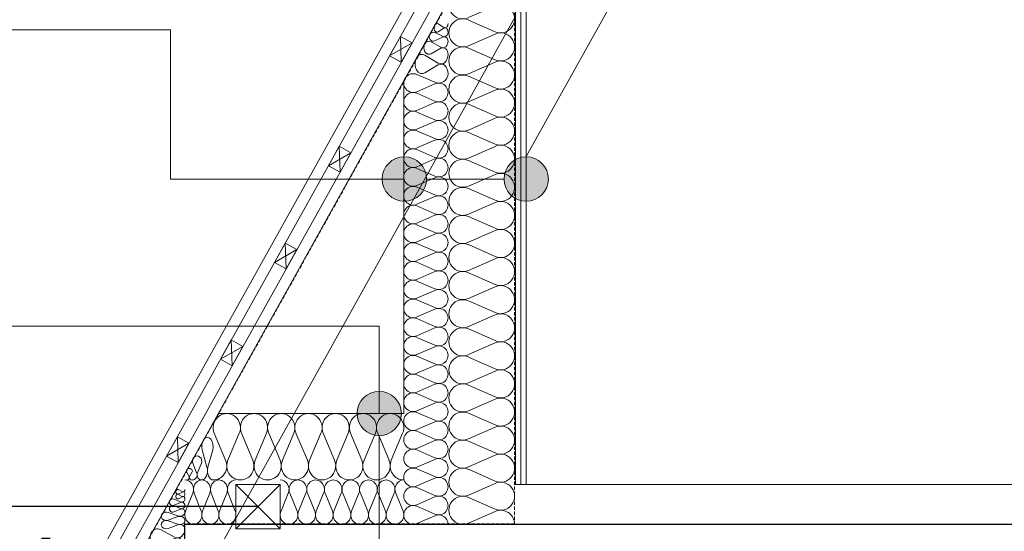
# Model space of a CAD drawing. Extents: x -613240 to -325500, y -25863 to 152403.
# Tile 82 of 254: x -390695 to -388474, y -6125 to -4971. Entities that reach past the tile are written whole.
import ezdxf

# ---------------------------------------------------------------- set-up
doc = ezdxf.new("R2010")
doc.units = 0
doc.header["$MEASUREMENT"] = 0
doc.linetypes.add('HIDDEN', pattern=[11.25, 7.5, -3.75])
for name, color, linetype, lineweight in [('ARCH dach_Nr_Pióra__5', 7, 'Continuous', 13), ('Arch dachowki_Nr_Pióra__21', 7, 'Continuous', 9), ('Arch dachy_Nr_Pióra__5', 7, 'Continuous', 13), ('Arch konstrukcja dachu_Nr_Pióra__21_Nr_Pióra__21', 7, 'Continuous', 9), ('Arch opisy_Nr_Pióra__21', 7, 'Continuous', 9), ('Arch stropy_Nr_Pióra__21', 7, 'Continuous', 9), ('INWENT KONST. DREWNIANA_Nr_Pióra__21', 7, 'Continuous', 9), ('INWENT OPISY_Nr_Pióra__21', 7, 'Continuous', 9), ('INWENT WYMIARY_Nr_Pióra__21', 7, 'Continuous', 9), ('INWENT.ŚCIANY_Nr_Pióra__1', 7, 'Continuous', 25), ('Istniejące schody_Nr_Pióra__1', 7, 'Continuous', 25), ('Istniejące schody_Nr_Pióra__21', 7, 'Continuous', 9)]:
    doc.layers.add(name, color=color, linetype=linetype, lineweight=lineweight)
for name, color, linetype in [('Arch ocieplenie', 7, 'Continuous'), ('Arch opisy', 7, 'Continuous'), ('Inwent Izolacje', 7, 'Continuous'), ('INWENT WYMIARY', 7, 'Continuous')]:
    doc.layers.add(name, color=color, linetype=linetype)
for name, color, linetype, lineweight, true_color in [('Arch ocieplenie_Nr_Pióra__4', 7, 'Continuous', 13, 0x029e21), ('Arch ocieplenie_Nr_Pióra__44', 7, 'Continuous', 13, 0x029e21), ('Arch wykończenie_Nr_Pióra__4', 7, 'Continuous', 13, 0x029e21), ('Inwent Izolacje_Nr_Pióra__44', 7, 'Continuous', 13, 0x029e21)]:
    doc.layers.add(name, color=color, linetype=linetype, lineweight=lineweight, true_color=true_color)
doc.styles.add('GENERATED_STYLE_1', font='txt')
doc.dimstyles.new('GENERATED_STYLE__8', dxfattribs={"dimtxt": 0.18, "dimasz": 182.4, "dimexe": 0.18, "dimexo": 0.0625, "dimgap": 0.09, "dimtad": 0, "dimtih": 1, "dimtoh": 1, "dimdec": 4, "dimzin": 0, "dimdsep": 46, "dimcen": 0.09, "dimadec": 0, "dimazin": 0, "dimtfac": 1, "dimtdec": 4, "dimtmove": 0, "dimatfit": 3, "dimldrblk": 'ARROWHEAD_5', "dimfxl": 0, "dimtolj": 1, "dimtzin": 0, "dimarcsym": 0})

# ---------------------------------------------------------------- blocks, each defined once
blk = doc.blocks.new('Izolacja cieplna 14_39', base_point=(-390322.2, -6160.8))
at = {"layer": 'Arch ocieplenie_Nr_Pióra__4', "linetype": 'Continuous'}
for p, q in [((-390345.7, -6138.5), (-390377.6, -6121.3)), ((-390377.6, -6159.1), (-390345.7, -6141.9))]:
    blk.add_line(p, q, dxfattribs=at)
for centre, start_param, end_param in [((-390384.3, -6140.2), 5.870392, 9.837571), ((-390339, -6119.6), 2.7288, 4.712389), ((-390339, -6160.8), 4.712389, 6.695979)]:
    blk.add_ellipse(centre, major_axis=(0, 20.6), ratio=0.813165, start_param=start_param, end_param=end_param, dxfattribs=at)
blk = doc.blocks.new('Izolacja cieplna 14_42', base_point=(-390258.5, -6009.6))
at = {"layer": 'Arch ocieplenie_Nr_Pióra__4', "linetype": 'Continuous'}
for p, q in [((-390272.5, -5980.8), (-390283.1, -5941.8)), ((-390259.6, -5941.8), (-390270.3, -5980.8))]:
    blk.add_line(p, q, dxfattribs=at)
for centre, start_param, end_param in [((-390271.4, -5933.6), 1.158003, 5.125183), ((-390284.2, -5989.1), 6.283185, 8.266774), ((-390258.5, -5989.1), 4.299596, 6.283185)]:
    blk.add_ellipse(centre, major_axis=(0, -20.5), ratio=0.624805, start_param=start_param, end_param=end_param, dxfattribs=at)
blk = doc.blocks.new('Izolacja cieplna 14_43', base_point=(-390284.2, -6009.6))
at = {"layer": 'Arch ocieplenie_Nr_Pióra__4', "linetype": 'Continuous'}
for p, q in [((-390295.8, -5993.5), (-390304.6, -5971.5)), ((-390285.1, -5971.5), (-390294, -5993.5))]:
    blk.add_line(p, q, dxfattribs=at)
for centre, start_param, end_param in [((-390294.9, -5966.9), 1.158003, 5.125183), ((-390305.5, -5998.1), 6.283185, 8.266774), ((-390284.2, -5998.1), 4.299596, 6.283185)]:
    blk.add_ellipse(centre, major_axis=(0, -11.5), ratio=0.923504, start_param=start_param, end_param=end_param, dxfattribs=at)
blk = doc.blocks.new('Izolacja cieplna 14_60', base_point=(-390305.5, -6009.6))
at = {"layer": 'Arch ocieplenie_Nr_Pióra__4', "linetype": 'Continuous'}
for p, q in [((-390313, -6001.9), (-390318.7, -5991.4)), ((-390306.1, -5991.4), (-390311.8, -6001.9))]:
    blk.add_line(p, q, dxfattribs=at)
for centre, start_param, end_param in [((-390312.4, -5989.2), 2.728799, 6.695979), ((-390319.3, -6004.1), 1.570796, 3.554385), ((-390305.5, -6004.1), 5.870392, 7.853982)]:
    blk.add_ellipse(centre, major_axis=(-6.89, 0), ratio=0.801268, start_param=start_param, end_param=end_param, dxfattribs=at)
blk = doc.blocks.new('Izolacja cieplna 14_68', base_point=(-390258.5, -6009.6))
at = {"layer": 'Arch ocieplenie_Nr_Pióra__4', "linetype": 'Continuous'}
for p, q in [((-390256, -5904.3), (-390230.4, -5964.9)), ((-390225.2, -5964.9), (-390199.7, -5904.3)), ((-390194.5, -5904.3), (-390169, -5964.9)), ((-390163.8, -5964.9), (-390138.3, -5904.3)), ((-390133.1, -5904.3), (-390107.5, -5964.9)), ((-390102.4, -5964.9), (-390076.8, -5904.3)), ((-390071.7, -5904.3), (-390046.1, -5964.9)), ((-390041, -5964.9), (-390015.4, -5904.3)), ((-390010.2, -5904.3), (-389984.7, -5964.9)), ((-389979.5, -5964.9), (-389954, -5904.3)), ((-389948.8, -5904.3), (-389923.3, -5964.9)), ((-389918.1, -5964.9), (-389892.5, -5904.3)), ((-389887.4, -5904.3), (-389861.8, -5964.9)), ((-389856.7, -5964.9), (-389831.1, -5904.3))]:
    blk.add_line(p, q, dxfattribs=at)
for centre, start_param, end_param in [((-390227.8, -5891.5), 4.299595, 8.266775), ((-390166.4, -5891.5), 4.299595, 8.266775), ((-390105, -5891.5), 4.299595, 8.266775), ((-390043.5, -5891.5), 4.299595, 8.266775), ((-389982.1, -5891.5), 4.299595, 8.266775), ((-389920.7, -5891.5), 4.299595, 8.266775), ((-389859.2, -5891.5), 4.299595, 8.266775), ((-390258.5, -5977.7), 3.141593, 5.125182), ((-390197.1, -5977.7), 1.158004, 5.125183), ((-390135.7, -5977.7), 1.158004, 5.125183), ((-390074.2, -5977.7), 1.158004, 5.125183), ((-390012.8, -5977.7), 1.158004, 5.125183), ((-389951.4, -5977.7), 1.158004, 5.125183), ((-389890, -5977.7), 1.158004, 5.125183), ((-389828.5, -5977.7), 1.158004, 3.141593)]:
    blk.add_ellipse(centre, major_axis=(0, 31.9), ratio=0.962807, start_param=start_param, end_param=end_param, dxfattribs=at)
blk = doc.blocks.new('Izolacja cieplna 14_69', base_point=(-390107.2, -6009.6))
at = {"layer": 'Arch ocieplenie_Nr_Pióra__4', "linetype": 'Continuous'}
for p, q in [((-390105.5, -6079.8), (-390089, -6039.4)), ((-390085.6, -6039.4), (-390069.1, -6079.8)), ((-390065.7, -6079.8), (-390049.2, -6039.4)), ((-390045.8, -6039.4), (-390029.3, -6079.8)), ((-390025.9, -6079.8), (-390009.4, -6039.4)), ((-390006, -6039.4), (-389989.4, -6079.8)), ((-389986.1, -6079.8), (-389969.5, -6039.4)), ((-389966.2, -6039.4), (-389949.6, -6079.8)), ((-389946.3, -6079.8), (-389929.7, -6039.4)), ((-389926.4, -6039.4), (-389909.8, -6079.8)), ((-389906.5, -6079.8), (-389889.9, -6039.4)), ((-389886.6, -6039.4), (-389870, -6079.8)), ((-389866.7, -6079.8), (-389850.1, -6039.4)), ((-389846.8, -6039.4), (-389830.2, -6079.8))]:
    blk.add_line(p, q, dxfattribs=at)
for centre, start_param, end_param in [((-390107.2, -6030.9), 4.299596, 6.283185), ((-390067.4, -6030.9), 4.299595, 8.266774), ((-390027.6, -6030.9), 4.299595, 8.266774), ((-389987.8, -6030.9), 4.299595, 8.266774), ((-389948, -6030.9), 4.299595, 8.266774), ((-389908.2, -6030.9), 4.299595, 8.266774), ((-389868.3, -6030.9), 4.299595, 8.266774), ((-389828.5, -6030.9), 0, 1.983589), ((-390087.3, -6088.3), 1.158003, 5.125183), ((-390047.5, -6088.3), 1.158003, 5.125183), ((-390007.7, -6088.3), 1.158003, 5.125183), ((-389967.9, -6088.3), 1.158003, 5.125183), ((-389928.1, -6088.3), 1.158003, 5.125183), ((-389888.2, -6088.3), 1.158003, 5.125183), ((-389848.4, -6088.3), 1.158003, 5.125183)]:
    blk.add_ellipse(centre, major_axis=(0, 21.3), ratio=0.935941, start_param=start_param, end_param=end_param, dxfattribs=at)
blk = doc.blocks.new('Izolacja cieplna 14_70', base_point=(-389728.5, -6109.6))
at = {"layer": 'Arch ocieplenie_Nr_Pióra__44', "linetype": 'Continuous'}
for p, q in [((-389758.3, -5112.2), (-389798.7, -5094.6)), ((-389798.7, -5133.4), (-389758.3, -5115.8)), ((-389758.3, -5154.6), (-389798.7, -5136.9)), ((-389798.7, -5175.7), (-389758.3, -5158.1)), ((-389758.3, -5196.9), (-389798.7, -5179.3)), ((-389798.7, -5218.1), (-389758.3, -5200.5)), ((-389758.3, -5239.3), (-389798.7, -5221.7)), ((-389798.7, -5260.5), (-389758.3, -5242.9)), ((-389758.3, -5281.7), (-389798.7, -5264)), ((-389798.7, -5302.9), (-389758.3, -5285.2)), ((-389758.3, -5324), (-389798.7, -5306.4)), ((-389798.7, -5345.2), (-389758.3, -5327.6)), ((-389758.3, -5366.4), (-389798.7, -5348.8)), ((-389798.7, -5387.6), (-389758.3, -5370)), ((-389758.3, -5408.8), (-389798.7, -5391.1)), ((-389798.7, -5430), (-389758.3, -5412.3)), ((-389758.3, -5451.1), (-389798.7, -5433.5)), ((-389798.7, -5472.3), (-389758.3, -5454.7)), ((-389758.3, -5493.5), (-389798.7, -5475.9)), ((-389798.7, -5514.7), (-389758.3, -5497.1)), ((-389758.3, -5535.9), (-389798.7, -5518.2)), ((-389798.7, -5557.1), (-389758.3, -5539.4)), ((-389758.3, -5578.2), (-389798.7, -5560.6)), ((-389798.7, -5599.4), (-389758.3, -5581.8)), ((-389758.3, -5620.6), (-389798.7, -5603)), ((-389798.7, -5641.8), (-389758.3, -5624.2)), ((-389758.3, -5663), (-389798.7, -5645.4)), ((-389798.7, -5684.2), (-389758.3, -5666.5)), ((-389758.3, -5705.3), (-389798.7, -5687.7)), ((-389798.7, -5726.5), (-389758.3, -5708.9)), ((-389758.3, -5747.7), (-389798.7, -5730.1)), ((-389798.7, -5768.9), (-389758.3, -5751.3)), ((-389758.3, -5790.1), (-389798.7, -5772.5)), ((-389798.7, -5811.3), (-389758.3, -5793.6)), ((-389758.3, -5832.4), (-389798.7, -5814.8)), ((-389798.7, -5853.6), (-389758.3, -5836)), ((-389758.3, -5874.8), (-389798.7, -5857.2)), ((-389798.7, -5896), (-389758.3, -5878.4)), ((-389758.3, -5917.2), (-389798.7, -5899.6)), ((-389798.7, -5938.4), (-389758.3, -5920.7)), ((-389758.3, -5959.5), (-389798.7, -5941.9)), ((-389798.7, -5980.7), (-389758.3, -5963.1)), ((-389758.3, -6001.9), (-389798.7, -5984.3)), ((-389798.7, -6023.1), (-389758.3, -6005.5)), ((-389758.3, -6044.3), (-389798.7, -6026.7)), ((-389798.7, -6065.5), (-389758.3, -6047.8)), ((-389758.3, -6086.7), (-389798.7, -6069)), ((-389798.7, -6107.8), (-389758.3, -6090.2))]:
    blk.add_line(p, q, dxfattribs=at)
for centre, start_param, end_param in [((-389807.3, -5114), 4.299595, 8.266775), ((-389749.8, -5092.8), 1.158004, 3.141593), ((-389749.8, -5135.2), 1.158004, 5.125183), ((-389807.3, -5156.3), 4.299595, 8.266775), ((-389807.3, -5198.7), 4.299595, 8.266775), ((-389749.8, -5177.5), 1.158004, 5.125183), ((-389749.8, -5219.9), 1.158004, 5.125183), ((-389807.3, -5241.1), 4.299595, 8.266775), ((-389749.8, -5262.3), 1.158004, 5.125183), ((-389807.3, -5283.4), 4.299595, 8.266775), ((-389749.8, -5304.6), 1.158004, 5.125183), ((-389807.3, -5325.8), 4.299595, 8.266775), ((-389749.8, -5347), 1.158004, 5.125183), ((-389807.3, -5368.2), 4.299595, 8.266775), ((-389749.8, -5389.4), 1.158004, 5.125183), ((-389807.3, -5410.6), 4.299595, 8.266775), ((-389749.8, -5431.7), 1.158004, 5.125183), ((-389807.3, -5452.9), 4.299595, 8.266775), ((-389749.8, -5474.1), 1.158004, 5.125183), ((-389807.3, -5495.3), 4.299595, 8.266775), ((-389749.8, -5516.5), 1.158004, 5.125183), ((-389807.3, -5537.7), 4.299595, 8.266775), ((-389749.8, -5558.8), 1.158004, 5.125183), ((-389807.3, -5580), 4.299595, 8.266775), ((-389749.8, -5601.2), 1.158004, 5.125183), ((-389807.3, -5622.4), 4.299595, 8.266775), ((-389807.3, -5664.8), 4.299595, 8.266775), ((-389749.8, -5643.6), 1.158004, 5.125183), ((-389749.8, -5685.9), 1.158004, 5.125183), ((-389807.3, -5707.1), 4.299595, 8.266775), ((-389749.8, -5728.3), 1.158004, 5.125183), ((-389807.3, -5749.5), 4.299595, 8.266775), ((-389749.8, -5770.7), 1.158004, 5.125183), ((-389807.3, -5791.9), 4.299595, 8.266775), ((-389749.8, -5813), 1.158004, 5.125183), ((-389807.3, -5834.2), 4.299595, 8.266775), ((-389749.8, -5855.4), 1.158004, 5.125183), ((-389807.3, -5876.6), 4.299595, 8.266775), ((-389749.8, -5897.8), 1.158004, 5.125183), ((-389807.3, -5919), 4.299595, 8.266775), ((-389749.8, -5940.1), 1.158004, 5.125183), ((-389807.3, -5961.3), 4.299595, 8.266775), ((-389749.8, -5982.5), 1.158004, 5.125183), ((-389807.3, -6003.7), 4.299595, 8.266775), ((-389749.8, -6024.9), 1.158004, 5.125183), ((-389807.3, -6046.1), 4.299595, 8.266775), ((-389749.8, -6067.2), 1.158004, 5.125183), ((-389807.3, -6088.4), 4.299595, 8.266775), ((-389749.8, -6109.6), 3.141593, 5.125182)]:
    blk.add_ellipse(centre, major_axis=(-21.3, 0), ratio=0.996049, start_param=start_param, end_param=end_param, dxfattribs=at)
blk = doc.blocks.new('Izolacja cieplna 14_72', base_point=(-389728.5, -4999.3))
at = {"layer": 'Arch ocieplenie_Nr_Pióra__4', "linetype": 'Continuous'}
for p, q in [((-389738, -4988.7), (-389750.8, -4980.6)), ((-389750.8, -4998.5), (-389738, -4990.3))]:
    blk.add_line(p, q, dxfattribs=at)
for centre, start_param, end_param in [((-389753.5, -4989.5), 5.870392, 9.837571), ((-389735.3, -4979.7), 2.7288, 4.712389), ((-389735.3, -4999.3), 4.712389, 6.695979)]:
    blk.add_ellipse(centre, major_axis=(0, 9.79), ratio=0.690055, start_param=start_param, end_param=end_param, dxfattribs=at)
blk = doc.blocks.new('Izolacja cieplna 14_73', base_point=(-389728.5, -5019.5))
at = {"layer": 'Arch ocieplenie_Nr_Pióra__4', "linetype": 'Continuous'}
for p, q in [((-389741.2, -5008.5), (-389758.4, -5000.2)), ((-389758.4, -5018.6), (-389741.2, -5010.2))]:
    blk.add_line(p, q, dxfattribs=at)
for centre, start_param, end_param in [((-389762, -5009.4), 5.870392, 9.837571), ((-389737.6, -4999.3), 2.7288, 4.712389), ((-389737.6, -5019.5), 4.712389, 6.695979)]:
    blk.add_ellipse(centre, major_axis=(0, 10.1), ratio=0.89761, start_param=start_param, end_param=end_param, dxfattribs=at)
blk = doc.blocks.new('Izolacja cieplna 14_74', base_point=(-389728.5, -5049.2))
at = {"layer": 'Arch ocieplenie_Nr_Pióra__4', "linetype": 'Continuous'}
for p, q in [((-389744.8, -5033.1), (-389766.9, -5020.7)), ((-389766.9, -5047.9), (-389744.8, -5035.6))]:
    blk.add_line(p, q, dxfattribs=at)
for centre, start_param, end_param in [((-389771.6, -5034.3), 5.870392, 9.837571), ((-389740.2, -5019.5), 2.7288, 4.712389), ((-389740.2, -5049.2), 4.712389, 6.695979)]:
    blk.add_ellipse(centre, major_axis=(0, 14.9), ratio=0.782608, start_param=start_param, end_param=end_param, dxfattribs=at)
blk = doc.blocks.new('Izolacja cieplna 14_75', base_point=(-389728.5, -5092.8))
at = {"layer": 'Arch ocieplenie_Nr_Pióra__4', "linetype": 'Continuous'}
for p, q in [((-389750.7, -5069.2), (-389780.8, -5051)), ((-389780.8, -5091), (-389750.7, -5072.8))]:
    blk.add_line(p, q, dxfattribs=at)
for centre, start_param, end_param in [((-389787.1, -5071), 5.870392, 9.837571), ((-389744.3, -5049.2), 2.7288, 4.712389), ((-389744.3, -5092.8), 4.712389, 6.695979)]:
    blk.add_ellipse(centre, major_axis=(0, 21.8), ratio=0.72552, start_param=start_param, end_param=end_param, dxfattribs=at)
blk = doc.blocks.new('Izolacja cieplna 14_76', base_point=(-390322.2, -6009.6))
at = {"layer": 'Arch ocieplenie_Nr_Pióra__4', "linetype": 'Continuous'}
for p, q in [((-390320.6, -6079.8), (-390304.7, -6039.4)), ((-390301.4, -6039.4), (-390285.5, -6079.8)), ((-390282.3, -6079.8), (-390266.3, -6039.4)), ((-390263.1, -6039.4), (-390247.2, -6079.8)), ((-390243.9, -6079.8), (-390228, -6039.4)), ((-390224.8, -6039.4), (-390208.8, -6079.8))]:
    blk.add_line(p, q, dxfattribs=at)
for centre, start_param, end_param in [((-390322.2, -6030.9), 4.299596, 6.283185), ((-390283.9, -6030.9), 4.299595, 8.266774), ((-390245.5, -6030.9), 4.299595, 8.266774), ((-390207.2, -6030.9), 0, 1.983589), ((-390303, -6088.3), 1.158003, 5.125183), ((-390264.7, -6088.3), 1.158003, 5.125183), ((-390226.4, -6088.3), 1.158003, 5.125183)]:
    blk.add_ellipse(centre, major_axis=(0, 21.3), ratio=0.901176, start_param=start_param, end_param=end_param, dxfattribs=at)
blk = doc.blocks.new('Izolacja cieplna 14_80', base_point=(-390322.2, -6119.6))
at = {"layer": 'Arch ocieplenie_Nr_Pióra__4', "linetype": 'Continuous'}
for p, q in [((-390338.2, -6090.8), (-390359.8, -6083)), ((-390359.8, -6100.1), (-390338.2, -6092.3)), ((-390338.2, -6109.4), (-390359.8, -6101.7)), ((-390359.8, -6118.8), (-390338.2, -6111))]:
    blk.add_line(p, q, dxfattribs=at)
for centre, start_param, end_param in [((-390364.4, -6091.5), 4.299595, 8.266775), ((-390333.6, -6082.2), 1.158004, 3.141593), ((-390364.4, -6110.2), 4.299595, 8.266775), ((-390333.6, -6100.9), 1.158004, 5.125183), ((-390333.6, -6119.6), 3.141593, 5.125182)]:
    blk.add_ellipse(centre, major_axis=(-11.4, 0), ratio=0.819703, start_param=start_param, end_param=end_param, dxfattribs=at)
blk = doc.blocks.new('Izolacja cieplna 14_81', base_point=(-390322.2, -6082.2))
at = {"layer": 'Arch ocieplenie_Nr_Pióra__4', "linetype": 'Continuous'}
for p, q in [((-390332.6, -6059.1), (-390346.8, -6052.9)), ((-390346.8, -6066.6), (-390332.6, -6060.4)), ((-390332.6, -6074.1), (-390346.8, -6067.8)), ((-390346.8, -6081.6), (-390332.6, -6075.3))]:
    blk.add_line(p, q, dxfattribs=at)
for centre, start_param, end_param in [((-390349.8, -6059.7), 5.870392, 9.837571), ((-390329.7, -6052.2), 2.7288, 4.712389), ((-390329.7, -6067.2), 2.7288, 6.695979), ((-390349.8, -6074.7), 5.870392, 9.837571), ((-390329.7, -6082.2), 4.712389, 6.695979)]:
    blk.add_ellipse(centre, major_axis=(0, 7.49), ratio=0.994065, start_param=start_param, end_param=end_param, dxfattribs=at)
blk = doc.blocks.new('Izolacja cieplna 14_82', base_point=(-390322.2, -6052.2))
at = {"layer": 'Arch ocieplenie_Nr_Pióra__4', "linetype": 'Continuous'}
for p, q in [((-390328.4, -6035.9), (-390336.8, -6031.4)), ((-390336.8, -6041.2), (-390328.4, -6036.7)), ((-390328.4, -6046.5), (-390336.8, -6042.1)), ((-390336.8, -6051.8), (-390328.4, -6047.4))]:
    blk.add_line(p, q, dxfattribs=at)
for centre, start_param, end_param in [((-390338.5, -6036.3), 5.870392, 9.837571), ((-390338.5, -6046.9), 5.870392, 9.837571), ((-390326.6, -6031), 2.7288, 4.712389), ((-390326.6, -6041.6), 2.7288, 6.695979), ((-390326.6, -6052.2), 4.712389, 6.695979)]:
    blk.add_ellipse(centre, major_axis=(0, 5.31), ratio=0.831274, start_param=start_param, end_param=end_param, dxfattribs=at)
blk = doc.blocks.new('Izolacja cieplna 14_283', base_point=(-389578.5, -6109.6))
at = {"layer": 'Inwent Izolacje_Nr_Pióra__44', "linetype": 'Continuous'}
for p, q in [((-389622.7, -4934.7), (-389682.5, -4908.4)), ((-389682.5, -4966.4), (-389622.7, -4940)), ((-389622.7, -4998.1), (-389682.5, -4971.7)), ((-389682.5, -5029.8), (-389622.7, -5003.4)), ((-389622.7, -5061.5), (-389682.5, -5035.1)), ((-389682.5, -5093.1), (-389622.7, -5066.8)), ((-389622.7, -5124.8), (-389682.5, -5098.5)), ((-389682.5, -5156.5), (-389622.7, -5130.1)), ((-389622.7, -5188.2), (-389682.5, -5161.8)), ((-389682.5, -5219.9), (-389622.7, -5193.5)), ((-389622.7, -5251.5), (-389682.5, -5225.2)), ((-389682.5, -5283.2), (-389622.7, -5256.9)), ((-389622.7, -5314.9), (-389682.5, -5288.5)), ((-389682.5, -5346.6), (-389622.7, -5320.2)), ((-389622.7, -5378.3), (-389682.5, -5351.9)), ((-389682.5, -5410), (-389622.7, -5383.6)), ((-389622.7, -5441.6), (-389682.5, -5415.3)), ((-389682.5, -5473.3), (-389622.7, -5447)), ((-389622.7, -5505), (-389682.5, -5478.6)), ((-389682.5, -5536.7), (-389622.7, -5510.3)), ((-389622.7, -5568.4), (-389682.5, -5542)), ((-389682.5, -5600), (-389622.7, -5573.7)), ((-389622.7, -5631.7), (-389682.5, -5605.4)), ((-389682.5, -5663.4), (-389622.7, -5637)), ((-389622.7, -5695.1), (-389682.5, -5668.7)), ((-389682.5, -5726.8), (-389622.7, -5700.4)), ((-389622.7, -5758.5), (-389682.5, -5732.1)), ((-389682.5, -5790.1), (-389622.7, -5763.8)), ((-389622.7, -5821.8), (-389682.5, -5795.5)), ((-389682.5, -5853.5), (-389622.7, -5827.1)), ((-389622.7, -5885.2), (-389682.5, -5858.8)), ((-389682.5, -5916.9), (-389622.7, -5890.5)), ((-389622.7, -5948.5), (-389682.5, -5922.2)), ((-389682.5, -5980.2), (-389622.7, -5953.9)), ((-389622.7, -6011.9), (-389682.5, -5985.5)), ((-389682.5, -6043.6), (-389622.7, -6017.2)), ((-389622.7, -6075.3), (-389682.5, -6048.9)), ((-389682.5, -6107), (-389622.7, -6080.6))]:
    blk.add_line(p, q, dxfattribs=at)
for centre, start_param, end_param in [((-389695.2, -4937.4), 5.870392, 9.837571), ((-389610, -4905.7), 2.7288, 4.712389), ((-389610, -4969.1), 2.7288, 6.695979), ((-389695.2, -5000.7), 5.870392, 9.837571), ((-389610, -5032.4), 2.7288, 6.695979), ((-389695.2, -5064.1), 5.870392, 9.837571), ((-389610, -5095.8), 2.7288, 6.695979), ((-389695.2, -5127.5), 5.870392, 9.837571), ((-389610, -5159.2), 2.7288, 6.695979), ((-389695.2, -5190.8), 5.870392, 9.837571), ((-389610, -5222.5), 2.7288, 6.695979), ((-389695.2, -5254.2), 5.870392, 9.837571), ((-389610, -5285.9), 2.7288, 6.695979), ((-389695.2, -5317.6), 5.870392, 9.837571), ((-389610, -5349.3), 2.7288, 6.695979), ((-389695.2, -5380.9), 5.870392, 9.837571), ((-389610, -5412.6), 2.7288, 6.695979), ((-389695.2, -5444.3), 5.870392, 9.837571), ((-389610, -5476), 2.7288, 6.695979), ((-389695.2, -5507.7), 5.870392, 9.837571), ((-389610, -5539.3), 2.7288, 6.695979), ((-389695.2, -5571), 5.870392, 9.837571), ((-389610, -5602.7), 2.7288, 6.695979), ((-389695.2, -5634.4), 5.870392, 9.837571), ((-389610, -5666.1), 2.7288, 6.695979), ((-389695.2, -5697.8), 5.870392, 9.837571), ((-389610, -5729.4), 2.7288, 6.695979), ((-389695.2, -5761.1), 5.870392, 9.837571), ((-389610, -5792.8), 2.7288, 6.695979), ((-389695.2, -5824.5), 5.870392, 9.837571), ((-389610, -5856.2), 2.7288, 6.695979), ((-389695.2, -5887.8), 5.870392, 9.837571), ((-389610, -5919.5), 2.7288, 6.695979), ((-389695.2, -5951.2), 5.870392, 9.837571), ((-389610, -5982.9), 2.7288, 6.695979), ((-389695.2, -6014.6), 5.870392, 9.837571), ((-389610, -6046.3), 2.7288, 6.695979), ((-389695.2, -6077.9), 5.870392, 9.837571), ((-389610, -6109.6), 4.712389, 6.695979)]:
    blk.add_ellipse(centre, major_axis=(0, 31.7), ratio=0.994453, start_param=start_param, end_param=end_param, dxfattribs=at)
blk = doc.blocks.new('Wymiary_38', base_point=(-390887.9, -6521.2))
at = {"layer": 'INWENT WYMIARY_Nr_Pióra__21', "linetype": 'Continuous'}
blk.add_hatch(color=256, dxfattribs=at).paths.add_polyline_path([(-390887.9, -6521.2), (-390980.7, -6361.2), (-390795.1, -6361.2)], flags=0)
for p, q in [((-390887.9, -6521.2), (-390980.7, -6361.2)), ((-390980.7, -6361.2), (-390795.1, -6361.2)), ((-390795.1, -6361.2), (-390887.9, -6521.2)), ((-390887.9, -6521.2), (-391007.9, -6521.2)), ((-390887.9, -6521.2), (-390767.9, -6521.2))]:
    blk.add_line(p, q, dxfattribs=at)
at = {"layer": 'INWENT WYMIARY_Nr_Pióra__21', "insert": (-391121.3, -6329.2), "char_height": 160, "attachment_point": 7, "style": 'GENERATED_STYLE_1'}
blk.add_mtext('{+5,81}', dxfattribs=at)
blk = doc.blocks.new('ARROWHEAD_5')
at = {"color": 0, "linetype": 'Continuous', "lineweight": 0}
blk.add_line((0, 0), (-1, 0), dxfattribs=at)
blk.add_solid([(-1, 0.2679), (0, 0), (-1, -0.2679), (-1, 0.2679)], dxfattribs=at)
blk = doc.blocks.new('Linia_94', base_point=(-389883.8, -6394.6))
at = {"layer": 'Arch opisy_Nr_Pióra__21', "linetype": 'Continuous'}
for points in [[(-389833.8, -5859.6), (-389837.6, -5840.5), (-389848.4, -5824.3), (-389864.7, -5813.4), (-389883.8, -5809.6), (-389902.9, -5813.4), (-389919.1, -5824.3), (-389930, -5840.5), (-389933.8, -5859.6), (-389930, -5878.7), (-389919.1, -5895), (-389902.9, -5905.8), (-389883.8, -5909.6), (-389864.7, -5905.8), (-389848.4, -5895), (-389837.6, -5878.7)], [(-389833.8, -6394.6), (-389837.6, -6375.5), (-389848.4, -6359.3), (-389864.7, -6348.4), (-389883.8, -6344.6), (-389902.9, -6348.4), (-389919.1, -6359.3), (-389930, -6375.5), (-389933.8, -6394.6), (-389930, -6413.7), (-389919.1, -6430), (-389902.9, -6440.8), (-389883.8, -6444.6), (-389864.7, -6440.8), (-389848.4, -6430), (-389837.6, -6413.7)]]:
    blk.add_hatch(color=256, dxfattribs=at).paths.add_polyline_path(points, flags=0)
blk.add_line((-389883.8, -6344.6), (-389883.8, -5909.6), dxfattribs=at)
for centre in [(-389883.8, -5859.6), (-389883.8, -6394.6)]:
    blk.add_circle(centre, 50, dxfattribs=at)
blk = doc.blocks.new('Linia_95', base_point=(-389883.8, -5662.4))
at = {"layer": 'Arch opisy_Nr_Pióra__21', "linetype": 'Continuous'}
blk.add_line((-389883.8, -5662.4), (-390955.6, -5662.4), dxfattribs=at)
blk.add_circle((-391255.6, -5662.4), 300, dxfattribs=at)
blk = doc.blocks.new('Linia_108', base_point=(-389552.2, -5330.5))
at = {"layer": 'Arch opisy_Nr_Pióra__21', "linetype": 'Continuous'}
for points in [[(-389777.2, -5330.5), (-389781, -5311.4), (-389791.9, -5295.1), (-389808.1, -5284.3), (-389827.2, -5280.5), (-389846.3, -5284.3), (-389862.6, -5295.1), (-389873.4, -5311.4), (-389877.2, -5330.5), (-389873.4, -5349.6), (-389862.6, -5365.8), (-389846.3, -5376.7), (-389827.2, -5380.5), (-389808.1, -5376.7), (-389791.9, -5365.8), (-389781, -5349.6)], [(-389502.2, -5330.5), (-389506, -5311.4), (-389516.9, -5295.1), (-389533.1, -5284.3), (-389552.2, -5280.5), (-389571.3, -5284.3), (-389587.6, -5295.1), (-389598.4, -5311.4), (-389602.2, -5330.5), (-389598.4, -5349.6), (-389587.6, -5365.8), (-389571.3, -5376.7), (-389552.2, -5380.5), (-389533.1, -5376.7), (-389516.9, -5365.8), (-389506, -5349.6)]]:
    blk.add_hatch(color=256, dxfattribs=at).paths.add_polyline_path(points, flags=0)
blk.add_line((-389602.2, -5330.5), (-389777.2, -5330.5), dxfattribs=at)
for centre in [(-389827.2, -5330.5), (-389552.2, -5330.5)]:
    blk.add_circle(centre, 50, dxfattribs=at)
blk = doc.blocks.new('Linia_109', base_point=(-390354.7, -4994.1))
at = {"layer": 'Arch opisy_Nr_Pióra__21', "linetype": 'Continuous'}
blk.add_line((-390354.7, -4994.1), (-390955.6, -4994.1), dxfattribs=at)
blk.add_circle((-391255.6, -4994.1), 300, dxfattribs=at)

msp = doc.modelspace()

# ---------------------------------------------------------------- linework, layer by layer
at = {"layer": 'ARCH dach_Nr_Pióra__5', "linetype": 'Continuous'}
for p, q in [((-390635.2, -6504.4), (-389651.9, -4739.8)), ((-389836, -5008.7), (-389860.4, -5052.3)), ((-389836, -5008.7), (-389834.2, -5066.9)), ((-389836, -5008.7), (-389809.8, -5023.3)), ((-389809.8, -5023.3), (-389860.4, -5052.3)), ((-389809.8, -5023.3), (-389834.2, -5066.9)), ((-389860.4, -5052.3), (-389834.2, -5066.9)), ((-389974.3, -5256.7), (-389998.6, -5300.4)), ((-389974.3, -5256.7), (-389948.1, -5271.3)), ((-389974.3, -5256.7), (-389972.4, -5315)), ((-389948.1, -5271.3), (-389998.6, -5300.4)), ((-389948.1, -5271.3), (-389972.4, -5315)), ((-389998.6, -5300.4), (-389972.4, -5315)), ((-390096, -5475.1), (-390120.3, -5518.8)), ((-390096, -5475.1), (-390094.1, -5533.4)), ((-390096, -5475.1), (-390069.7, -5489.7)), ((-390069.7, -5489.7), (-390120.3, -5518.8)), ((-390069.7, -5489.7), (-390094.1, -5533.4)), ((-390120.3, -5518.8), (-390094.1, -5533.4)), ((-390217.6, -5693.5), (-390242, -5737.2)), ((-390191.4, -5708.1), (-390242, -5737.2)), ((-390217.6, -5693.5), (-390191.4, -5708.1)), ((-390217.6, -5693.5), (-390215.8, -5751.8)), ((-390191.4, -5708.1), (-390215.8, -5751.8)), ((-390242, -5737.2), (-390215.8, -5751.8)), ((-390339.3, -5911.9), (-390363.7, -5955.5)), ((-390313.1, -5926.5), (-390363.7, -5955.5)), ((-390339.3, -5911.9), (-390337.5, -5970.1)), ((-390339.3, -5911.9), (-390313.1, -5926.5)), ((-390313.1, -5926.5), (-390337.5, -5970.1)), ((-390363.7, -5955.5), (-390337.5, -5970.1))]:
    msp.add_line(p, q, dxfattribs=at)
at = {"layer": 'Arch dachowki_Nr_Pióra__21', "linetype": 'Continuous'}
for p, q in [((-390693.6, -6496.3), (-389690.2, -4695.7)), ((-390671.8, -6508.5), (-389672.6, -4715.4))]:
    msp.add_line(p, q, dxfattribs=at)
at = {"layer": 'Arch dachy_Nr_Pióra__5', "linetype": 'HIDDEN'}
for p, q in [((-389578.5, -4741.9), (-389578.5, -6108.3)), ((-389578.5, -6108.3), (-390323.5, -6108.3)), ((-390323.5, -6108.3), (-390323.5, -6809.6))]:
    msp.add_line(p, q, dxfattribs=at)
at = {"layer": 'Arch dachy_Nr_Pióra__5', "linetype": 'HIDDEN', "flags": 128}
msp.add_lwpolyline([(-389653.9, -4798.3), (-390612.7, -6516.9)], dxfattribs=at)
at = {"layer": 'Arch konstrukcja dachu_Nr_Pióra__21_Nr_Pióra__21', "linetype": 'Continuous'}
for p, q in [((-389622.5, -4738.2), (-390613.5, -6516.5)), ((-389576.2, -4963.2), (-390472.8, -6572))]:
    msp.add_line(p, q, dxfattribs=at)
at = {"layer": 'Arch opisy_Nr_Pióra__21', "linetype": 'Continuous'}
for p, q in [((-390354.7, -5330.5), (-390354.7, -4994.1)), ((-389827.2, -5330.5), (-390354.7, -5330.5)), ((-389883.8, -5859.6), (-389883.8, -5662.4))]:
    msp.add_line(p, q, dxfattribs=at)
at = {"layer": 'Arch stropy_Nr_Pióra__21', "linetype": 'Continuous'}
for p, q in [((-389552.2, -5279.7), (-388588.1, -3549.6)), ((-389576.2, -4741.8), (-389576.2, -6019.6)), ((-389564.2, -4772), (-389564.2, -6019.6)), ((-389552.2, -4757.2), (-389552.2, -6019.6))]:
    msp.add_line(p, q, dxfattribs=at)
at = {"layer": 'Arch wykończenie_Nr_Pióra__4', "linetype": 'Continuous'}
for p, q in [((-389828.5, -5859.6), (-389828.5, -5107.9)), ((-390247.5, -5859.6), (-389828.5, -5859.6))]:
    msp.add_line(p, q, dxfattribs=at)
at = {"layer": 'INWENT KONST. DREWNIANA_Nr_Pióra__21', "linetype": 'Continuous'}
for p, q in [((-390107.2, -6119.6), (-390207.2, -6019.6)), ((-390207.2, -6119.6), (-390107.2, -6019.6)), ((-390207.2, -6119.6), (-390207.2, -6019.6)), ((-390107.2, -6019.6), (-390207.2, -6019.6)), ((-390107.2, -6119.6), (-390107.2, -6019.6)), ((-390107.2, -6119.6), (-390207.2, -6119.6))]:
    msp.add_line(p, q, dxfattribs=at)
at = {"layer": 'INWENT.ŚCIANY_Nr_Pióra__1', "linetype": 'Continuous'}
msp.add_line((-390322.2, -6759.6), (-390322.2, -6109.6), dxfattribs=at)
at = {"layer": 'Istniejące schody_Nr_Pióra__1', "linetype": 'Continuous'}
msp.add_line((-390322.2, -6109.6), (-386252.2, -6109.6), dxfattribs=at)
at = {"layer": 'Istniejące schody_Nr_Pióra__21', "linetype": 'Continuous'}
msp.add_line((-389577.2, -6019.6), (-386252.2, -6019.6), dxfattribs=at)

# ---------------------------------------------------------------- block references
at = {"layer": 'Arch ocieplenie', "color": 104, "linetype": 'Continuous', "lineweight": 13, "true_color": 0x029e21}
for name, p in [('Izolacja cieplna 14_72', (-389728.5, -4999.3)), ('Izolacja cieplna 14_74', (-389728.5, -5049.2)), ('Izolacja cieplna 14_73', (-389728.5, -5019.5)), ('Izolacja cieplna 14_75', (-389728.5, -5092.8)), ('Izolacja cieplna 14_70', (-389728.5, -6109.6)), ('Izolacja cieplna 14_68', (-390258.5, -6009.6)), ('Izolacja cieplna 14_42', (-390258.5, -6009.6)), ('Izolacja cieplna 14_43', (-390284.2, -6009.6)), ('Izolacja cieplna 14_60', (-390305.5, -6009.6)), ('Izolacja cieplna 14_76', (-390322.2, -6009.6)), ('Izolacja cieplna 14_69', (-390107.2, -6009.6)), ('Izolacja cieplna 14_82', (-390322.2, -6052.2)), ('Izolacja cieplna 14_81', (-390322.2, -6082.2)), ('Izolacja cieplna 14_80', (-390322.2, -6119.6)), ('Izolacja cieplna 14_39', (-390322.2, -6160.8))]:
    msp.add_blockref(name, p, dxfattribs=at)
at = {"layer": 'Arch opisy', "linetype": 'Continuous'}
for name, p in [('Linia_109', (-390354.7, -4994.1)), ('Linia_108', (-389552.2, -5330.5)), ('Linia_95', (-389883.8, -5662.4)), ('Linia_94', (-389883.8, -6394.6))]:
    msp.add_blockref(name, p, dxfattribs=at)
at = {"layer": 'Inwent Izolacje', "color": 104, "linetype": 'Continuous', "lineweight": 13, "true_color": 0x029e21}
msp.add_blockref('Izolacja cieplna 14_283', (-389578.5, -6109.6), dxfattribs=at)
at = {"layer": 'INWENT WYMIARY', "linetype": 'Continuous'}
msp.add_blockref('Wymiary_38', (-390887.9, -6521.2), dxfattribs=at)

# ---------------------------------------------------------------- leaders
at = {"layer": 'INWENT OPISY_Nr_Pióra__21', "linetype": 'Continuous', "annotation_type": 0, "has_hookline": 1, "hookline_direction": 1, "text_width": 1337.1}
msp.add_leader([(-390157.2, -6069.6), (-391401.9, -6069.6)], dimstyle='GENERATED_STYLE__8', dxfattribs=at)

doc.saveas('drawing.dxf')
